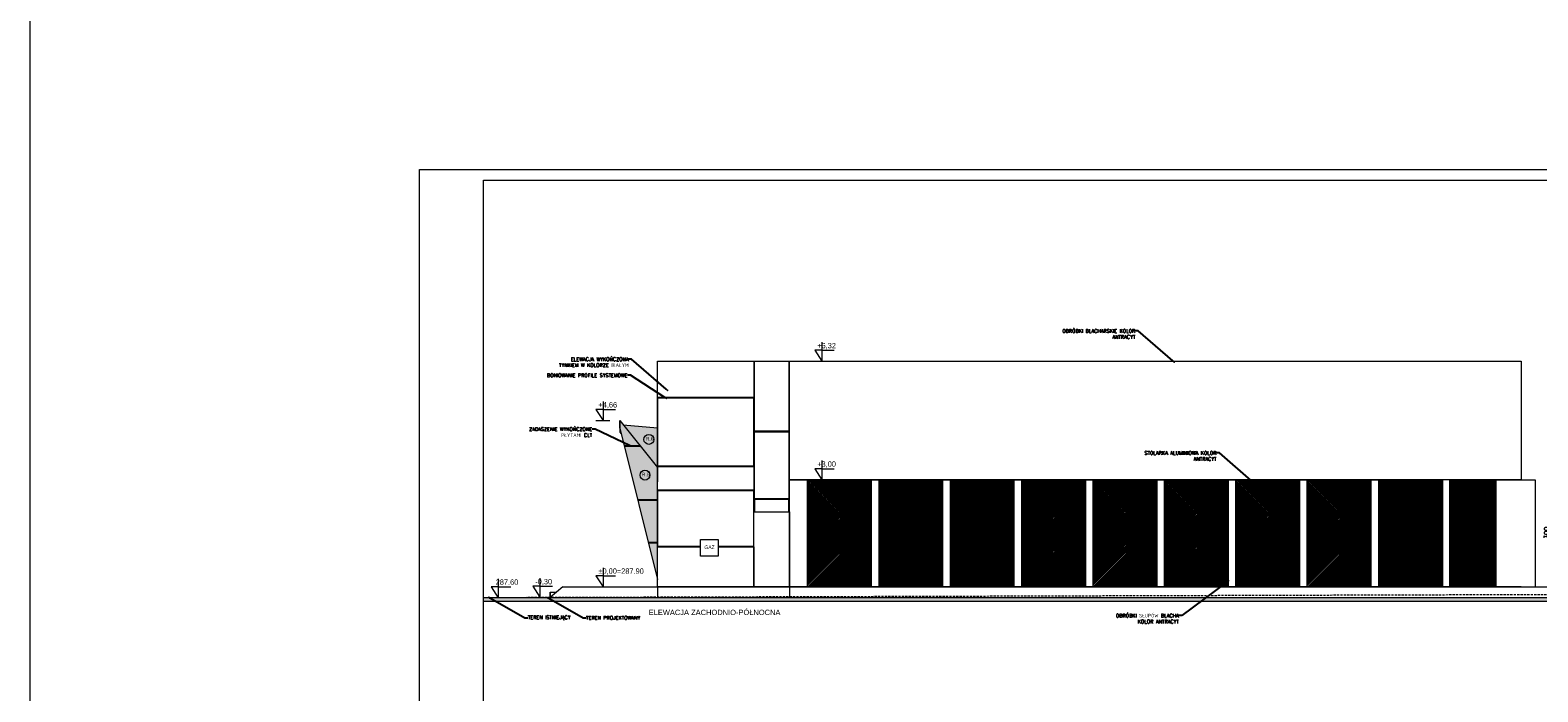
# Model space of a CAD drawing. Header units: millimetres. Extents: x -115268 to 140687, y -37779 to 24471.
# Tile 243 of 256: x 43052 to 47276, y 14726 to 16580. Entities that reach past the tile are written whole.
import ezdxf
from ezdxf import colors
from ezdxf.entities.mleader import LeaderData, LeaderLine
from ezdxf.math import Vec2, Vec3

# ---------------------------------------------------------------- set-up
doc = ezdxf.new("R2010")
doc.units = ezdxf.units.MM
doc.header["$PDMODE"] = 2
doc.header["$PDSIZE"] = 1
doc.linetypes.add('AUSGEZOGEN', pattern=[0])
doc.linetypes.add('DASHED', pattern=[19.05, 12.7, -6.35])
doc.layers.get('0').update_dxf_attribs({"lineweight": 9})
for name, color, linetype, lineweight in [('A_CIENKA', 7, 'Continuous', 9), ('A_gaz', 2, 'Continuous', 5), ('A_HATCH', 8, 'Continuous', 9), ('A_PRZERYW', 8, 'DASHED', 9), ('A_RAMKA', 7, 'Continuous', 9), ('A_WIDOK', 253, 'Continuous', 9), ('\x9dciany', 7, 'Continuous', 9)]:
    doc.layers.add(name, color=color, linetype=linetype, lineweight=lineweight)
doc.layers.add('A_WYMIAR', color=253, linetype='Continuous', lineweight=5, transparency=0.2)
doc.styles.add('Arial', font='arial.ttf')
doc.styles.add('romans 1-100', font='romans.shx', dxfattribs={"width": 0.7, "height": 17})
doc.dimstyles.new('___SKALA_1_100', dxfattribs={"dimscale": 10, "dimtxt": 17, "dimasz": 0.8, "dimexe": 2, "dimexo": 2, "dimgap": 1, "dimtad": 1, "dimdec": 4, "dimrnd": 0.5, "dimdsep": 46, "dimtxsty": 'romans 1-100', "dimblk": 'ARCHTICK', "dimcen": 0.1, "dimdle": 1, "dimse1": 1, "dimse2": 1, "dimadec": 0, "dimazin": 0, "dimtfac": 1, "dimtdec": 4, "dimtix": 1, "dimtmove": 0, "dimatfit": 3, "dimldrblk": 'ARCHTICK', "dimfxl": 6, "dimfxlon": 1, "dimtolj": 1, "dimarcsym": 0})

# ---------------------------------------------------------------- blocks, each defined once
blk = doc.blocks.new('_Dot')
at = {"color": 0, "linetype": 'ByBlock', "lineweight": -2}
blk.add_line((-0.5, 0), (-1, 0), dxfattribs=at)
at = {"color": 0, "linetype": 'ByBlock', "const_width": 0.5}
blk.add_lwpolyline([(-0.25, 0, 1), (0.25, 0, 1)], format="xyb", close=True, dxfattribs=at)
blk = doc.blocks.new('_ArchTick')
at = {"color": 0, "linetype": 'ByBlock', "const_width": 0.15}
blk.add_lwpolyline([(-0.5, -0.5), (0.5, 0.5)], dxfattribs=at)
blk = doc.blocks.new('*D1267')
at = {"layer": 'A_WIDOK', "color": 0, "lineweight": -2, "transparency": 16777216}
blk.add_line((47321, 15331.6), (47321, 15011.9), dxfattribs=at)
at = {"layer": 'Defpoints', "color": 0, "transparency": 16777216}
for p in [(47202.5, 15321.6), (47202.5, 15021.9), (47321, 15021.9)]:
    blk.add_point(p, dxfattribs=at)
at = {"layer": 'A_WIDOK', "color": 0, "lineweight": -2, "transparency": 16777216, "xscale": 8, "yscale": 8, "zscale": 8}
for p, rotation in [((47321, 15321.6), 90), ((47321, 15021.9), 270)]:
    blk.add_blockref('_ArchTick', p, dxfattribs=dict(at, rotation=rotation))
at = {"layer": 'A_WIDOK', "color": 0, "transparency": 16777216, "insert": (47302.5, 15171.8), "char_height": 17, "attachment_point": 5, "rotation": 90, "style": 'romans 1-100'}
blk.add_mtext('\\A1;300', dxfattribs=at)

msp = doc.modelspace()

# ---------------------------------------------------------------- hatches: boundary and pattern name
at = {"layer": 'A_CIENKA', "transparency": 33554534}
h = msp.add_hatch(color=34, dxfattribs=at)
h.dxf.hatch_style = 1
h.paths.add_polyline_path([(44809.18633, 15144.0879), (44783.65954, 15144.0879), (44809.18633, 15041.31587)])
h.paths.add_polyline_path([(44809.18633, 15263.46032), (44754.00949, 15263.46032), (44783.318, 15145.46292), (44809.18633, 15145.46292)])
h.paths.add_polyline_path([(44809.18633, 15334.99154), (44753.98318, 15414.47884), (44716.49911, 15414.47884), (44753.51274, 15265.46027), (44809.18633, 15265.46027)])
h.paths.add_polyline_path([(44703.91297, 15486.5752), (44703.83729, 15465.45587), (44716.01535, 15416.42648), (44752.63057, 15416.42648)])
h.paths.add_polyline_path([(44703.86463, 15454.77753), (44703.86751, 15453.65033), (44707.89824, 15449.10631), (44707.6524, 15450.0961)], flags=17)
h.paths.add_polyline_path([(44703.85917, 15456.91007), (44703.86463, 15454.77753), (44707.6524, 15450.0961), (44706.89047, 15453.16363)], flags=17)
h.paths.add_polyline_path([(46801.53337, 14729.56008), (47056.81475, 14729.56008), (47056.81475, 14888.58466), (46801.53337, 14888.58466)], flags=9)
h.paths.add_polyline_path([(48059.80164, 13389.32093), (48119.74024, 13389.32093), (48119.74024, 13420.23157), (48059.80164, 13420.23157)], flags=9)
h.paths.add_polyline_path([(48071.79527, 13277.70584), (48123.55857, 13277.70584), (48123.55857, 13308.61648), (48071.79527, 13308.61648)], flags=9)
h.paths.add_polyline_path([(48029.9193, 13506.49417), (48150.36951, 13506.49417), (48150.36951, 13537.40481), (48029.9193, 13537.40481)], flags=9)
h.paths.add_polyline_path([(44806.30489, 13650.48202), (45209.67801, 13650.48202), (45209.67801, 13681.39266), (44806.30489, 13681.39266)], flags=9)
h.paths.add_polyline_path([(44780.2353, 14929.4807), (45156.85194, 14929.4807), (45156.85194, 14960.39134), (44780.2353, 14960.39134)], flags=9)
h = msp.add_hatch(color=34, dxfattribs=at)
h.dxf.hatch_style = 1
h.paths.add_polyline_path([(44752.63057, 15416.42648), (44760.03538, 15416.42648), (44761.59358, 15414.47884), (44753.98318, 15414.47884), (44809.18633, 15334.99154), (44809.18633, 15465.35145), (44712.87366, 15473.67264)])
at = {"layer": 'A_HATCH', "true_color": 0x000000, "transparency": 33554559}
h = msp.add_hatch(color=18, dxfattribs=at)
h.dxf.hatch_style = 1
h.paths.add_polyline_path([(47808.12011, 14990.8508), (44322.30594, 14990.8508), (44322.30594, 14979.3097), (47808.12011, 14979.3097)])
at = {"layer": '\x9dciany', "transparency": 33554534}
h = msp.add_hatch(dxfattribs=at)
h.set_pattern_fill('ANSI31', color=8)
h.set_pattern_definition([(45, (7265.4198, 26501.1382), (-2.24506403, 2.24506403), [])])
h.paths.add_polyline_path([(45409.18906, 15320.61677), (45229.18629, 15320.61677), (45229.18629, 15020.8508), (45409.18906, 15020.8508)])
h.paths.add_polyline_path([(45609.16102, 15320.61677), (45429.15433, 15320.61677), (45429.15433, 15020.8508), (45609.16102, 15020.8508)])
h.paths.add_polyline_path([(45809.14032, 15320.61677), (45629.15431, 15320.61677), (45629.15431, 15020.8508), (45809.14032, 15020.8508)])
h.paths.add_polyline_path([(46009.13906, 15320.61677), (45829.15429, 15320.61677), (45829.15429, 15020.8508), (46009.13906, 15020.8508)])
h.paths.add_polyline_path([(46209.12768, 15320.61677), (46029.15426, 15320.61677), (46029.15426, 15020.8508), (46209.12768, 15020.8508)])
h.paths.add_polyline_path([(46409.12884, 15320.61677), (46229.15424, 15320.61677), (46229.15424, 15020.8508), (46409.12884, 15020.8508)])
h.paths.add_polyline_path([(46609.1542, 15320.61677), (46429.15422, 15320.61677), (46429.15422, 15020.8508), (46609.1542, 15020.8508)])
h.paths.add_polyline_path([(46809.17277, 15320.61677), (46629.1542, 15320.61677), (46629.1542, 15020.8508), (46809.17277, 15020.8508)])
h.paths.add_polyline_path([(47009.1496, 15320.61677), (46829.15418, 15320.61677), (46829.15418, 15020.8508), (47009.1496, 15020.8508)])
h.paths.add_polyline_path([(47159.09483, 15320.61677), (47029.15416, 15320.61677), (47029.15416, 15020.8508), (47159.09483, 15020.8508)])

# ---------------------------------------------------------------- linework, layer by layer
at = {"color": 7, "linetype": 'AUSGEZOGEN', "lineweight": 0}
msp.add_line((47229.18633, 15020.8508), (44809.18633, 15020.8508), dxfattribs=at)
msp.add_lwpolyline([(43051.8412, 24470.50472), (64269.45076, 24470.50472), (64269.45076, 5600.02562), (43051.8412, 5600.02562)], close=True)
at = {"layer": 'A_CIENKA'}
for p, q in [((45269.98289, 15683.12241), (45249.98289, 15683.12241)), ((45249.98289, 15683.12241), (45269.98289, 15652.33933)), ((45269.98289, 15705.76747), (45269.98289, 15652.33933)), ((45269.98289, 15683.12241), (45304.89329, 15683.12241)), ((45179.18629, 15652.33933), (47229.18608, 15652.33933)), ((45179.18629, 15320.61677), (45179.18629, 15652.33933)), ((47229.18608, 15652.33933), (47229.18608, 15320.61677)), ((44656.97307, 15517.35828), (44636.97307, 15517.35828)), ((44636.97307, 15517.35828), (44656.97307, 15486.5752)), ((44656.97307, 15540.00335), (44656.97307, 15486.5752)), ((44656.97307, 15517.35828), (44691.88346, 15517.35828)), ((44636.97307, 15486.5752), (44675.52372, 15486.5752)), ((44703.83729, 15465.45587), (44809.18633, 15041.31587)), ((44703.84204, 15463.60371), (44704.49902, 15462.79174)), ((44703.84769, 15461.39379), (44705.28856, 15459.61301)), ((44703.85383, 15458.99521), (44706.14551, 15456.16291)), ((44703.85917, 15456.91007), (44706.89047, 15453.16363)), ((44703.86463, 15454.77753), (44707.6524, 15450.0961)), ((44703.86751, 15453.65033), (44707.89824, 15449.10631)), ((44716.01535, 15416.42648), (44760.03538, 15416.42648)), ((44716.49911, 15414.47884), (44761.59358, 15414.47884)), ((45269.98289, 15351.39985), (45249.98289, 15351.39985)), ((45249.98289, 15351.39985), (45269.98289, 15320.61677)), ((45269.98289, 15374.04492), (45269.98289, 15320.61677)), ((45269.98289, 15351.39985), (45304.89329, 15351.39985)), ((47229.18608, 15320.61677), (45179.18629, 15320.61677)), ((44753.51274, 15265.46027), (44809.18633, 15265.46027)), ((44754.00949, 15263.46032), (44809.18633, 15263.46032)), ((44783.318, 15145.46292), (44809.18633, 15145.46292)), ((44783.65954, 15144.0879), (44809.18633, 15144.0879)), ((44363.34856, 15043.42312), (44363.34856, 14989.99497)), ((44479.94054, 15044.73523), (44479.94054, 14991.30708)), ((45179.18173, 15041.31587), (45179.18629, 15041.31587)), ((44363.34856, 15020.77805), (44343.34856, 15020.77805)), ((44343.34856, 15020.77805), (44363.34856, 14989.99497)), ((44363.34856, 15020.77805), (44398.25896, 15020.77805)), ((44479.94054, 15022.09017), (44459.94054, 15022.09017)), ((44459.94054, 15022.09017), (44479.94054, 14991.30708)), ((44479.94054, 15022.09017), (44514.85094, 15022.09017)), ((44322.30594, 14990.8508), (47808.12011, 14990.8508))]:
    msp.add_line(p, q, dxfattribs=at)
at = {"layer": 'A_CIENKA', "color": 0}
for p, q in [((44809.18633, 15020.8508), (44809.18633, 15652.33933)), ((44809.18633, 15652.33933), (47228.72981, 15652.33933)), ((47228.72981, 15652.33933), (47228.72981, 15320.61677)), ((44656.97307, 15051.63389), (44636.97307, 15051.63389)), ((44636.97307, 15051.63389), (44656.97307, 15020.8508)), ((44656.97307, 15074.27895), (44656.97307, 15020.8508)), ((44656.97307, 15051.63389), (44691.88346, 15051.63389))]:
    msp.add_line(p, q, dxfattribs=at)
at = {"layer": 'A_CIENKA', "linetype": 'AUSGEZOGEN'}
msp.add_line((44322.30594, 14990.8508), (47808.12011, 14990.8508), dxfattribs=at)
at = {"layer": 'A_CIENKA'}
for points in [[(44142.30594, 16189.8702), (48342.30594, 16189.8702), (48342.30594, 13219.8702), (44142.30594, 13219.8702), (44142.30594, 16189.8702)], [(44703.91297, 15486.5752), (44703.83729, 15465.45587)], [(44703.83729, 15465.45587), (44703.91297, 15486.5752), (44809.18633, 15354.99154), (44809.18633, 15314.93525), (44808.83728, 15315.43396)], [(44703.83729, 15465.45587), (44703.86751, 15453.65033)], [(44809.18633, 15465.35145), (44712.87366, 15473.67264)], [(45409.18906, 15020.8508), (45409.18906, 15320.62238), (45429.15433, 15320.62238), (45429.15433, 15020.8508)], [(45609.16102, 15020.8508), (45609.16102, 15320.62176), (45629.15431, 15320.62176), (45629.15431, 15020.8508)], [(45809.14032, 15020.8508), (45809.14032, 15320.62114), (45829.15429, 15320.62114), (45829.15429, 15020.8508)], [(46009.13906, 15020.8508), (46009.13906, 15320.61677), (46029.15426, 15320.61677), (46029.15426, 15020.8508)], [(46209.12768, 15020.8508), (46209.12768, 15320.61677), (46229.15424, 15320.61677), (46229.15424, 15020.8508)], [(46409.12884, 15020.8508), (46409.12884, 15320.6193), (46429.15422, 15320.6193), (46429.15422, 15020.8508)], [(46609.1542, 15020.8508), (46609.1542, 15320.61677), (46629.1542, 15320.61677), (46629.1542, 15020.8508)], [(46809.17277, 15020.8508), (46809.17277, 15320.61806), (46829.15418, 15320.61806), (46829.15418, 15020.8508)], [(47029.15416, 15020.8508), (47029.15416, 15320.61742), (47009.1496, 15320.61742), (47009.1496, 15020.8508)], [(47159.09571, 15020.8508), (47159.09571, 15320.61699), (47268.7298, 15320.61699), (47268.7298, 15020.8508)], [(44979.81338, 15134.82766), (45079.1863, 15134.82766), (45079.1863, 15289.42931), (44809.18633, 15289.42931), (44809.18633, 15134.82766), (44929.81338, 15134.82766)], [(44809.18633, 15041.31587), (44809.18633, 15132.82771), (44929.81456, 15132.82771)], [(44979.81456, 15132.82771), (45079.1863, 15132.82771), (45079.1863, 15020.8508)]]:
    msp.add_lwpolyline(points, dxfattribs=at)
for points in [[(44809.18633, 15652.33933), (45079.1863, 15652.33933), (45079.1863, 15550.75634), (44809.18633, 15550.75634)], [(45177.18629, 15456.62915), (45081.1863, 15456.62915), (45081.1863, 15652.33933), (45177.18629, 15652.33933)], [(45079.1863, 15548.75639), (44809.18633, 15548.75639), (44809.18633, 15359.75573), (45079.1863, 15359.75573)], [(45177.18629, 15266.99161), (45081.18539, 15266.99161), (45081.18539, 15454.61598), (45177.18629, 15454.61598)], [(44809.18633, 15357.75577), (45079.1863, 15357.75577), (45079.1863, 15291.42926), (44809.18633, 15291.42926)], [(45081.18539, 15230.61194), (45177.18629, 15230.61194), (45177.18629, 15264.99165), (45081.18539, 15264.99165)]]:
    msp.add_lwpolyline(points, close=True, dxfattribs=at)
at = {"layer": 'A_CIENKA', "color": 0}
for points in [[(45179.18629, 15020.8508), (45179.18629, 15320.62309), (45229.18629, 15320.62309), (45229.18629, 15020.8508)], [(45079.1863, 15020.8508), (45079.1863, 15230.55793), (45179.18173, 15230.55793), (45179.18173, 15020.8508)]]:
    msp.add_lwpolyline(points, dxfattribs=at)
at = {"layer": 'A_CIENKA', "color": 1, "ltscale": 10}
for centre in [(44785.30951, 15433.54941), (44774.38642, 15333.53321)]:
    msp.add_circle(centre, 13.90315, dxfattribs=at)
at = {"layer": 'A_gaz'}
msp.add_lwpolyline([(44929.80258, 15153.02771), (44979.80258, 15153.02771), (44979.8303, 15106.3119), (44929.8303, 15106.3119)], close=True, dxfattribs=at)
at = {"layer": 'A_HATCH'}
msp.add_lwpolyline([(47808.12011, 14979.3097), (44322.30594, 14979.3097), (44322.30594, 14990.8508), (47808.12011, 14990.8508)], dxfattribs=at)
msp.add_lwpolyline([(47808.12011, 14979.3097), (44322.30594, 14979.3097), (44322.30594, 14990.8508), (47808.12011, 14990.8508)], dxfattribs=at)
at = {"layer": 'A_PRZERYW', "ltscale": 0.5}
msp.add_line((44322.30594, 14990.8508), (47808.12011, 15000.94065), dxfattribs=at)
at = {"layer": 'A_RAMKA'}
msp.add_lwpolyline([(44322.30594, 16159.8702), (48308.12011, 16159.8702), (48308.12011, 13249.8702), (44322.30594, 13249.8702)], close=True, dxfattribs=at)
at = {"layer": 'A_WYMIAR', "ltscale": 10}
for centre in [(45519.27756, 15157.97535), (45719.25686, 15157.97535), (45919.2556, 15157.97535), (46119.24422, 15157.97535), (46319.24537, 15157.97535), (46519.27074, 15157.97535), (46719.2893, 15157.97535), (46919.26613, 15157.97535), (47091.00253, 15157.2214)]:
    msp.add_circle(centre, 13.90315, dxfattribs=at)
at = {"layer": '\x9dciany', "color": 0}
for p, q in [((44544.18633, 15020.8508), (44509.18633, 14990.8508)), ((44509.18633, 15005.8508), (44509.18633, 14990.8508)), ((44509.18633, 14990.8508), (44509.18633, 15005.8508)), ((44509.18633, 15005.8508), (44526.68633, 15005.8508)), ((44544.18633, 15020.8508), (47528.72981, 15020.8508)), ((44809.18633, 15020.8508), (44809.18633, 14990.8508)), ((45179.18629, 15020.8508), (45179.18629, 14990.8508))]:
    msp.add_line(p, q, dxfattribs=at)

# ---------------------------------------------------------------- texts
at = {"color": 0, "insert": (44769.37241, 14956.45716), "char_height": 15, "width": 400, "attachment_point": 1, "style": 'Arial'}
msp.add_mtext('\\pxqc;ELEWACJA ZACHODNIO-PÓŁNOCNA', dxfattribs=at)
at = {"layer": 'A_CIENKA', "char_height": 15, "attachment_point": 1}
for s, width, heights, insert in [('+6,32', 104.1528188, [0], (45256.99465, 15703.73813)), ('+4,66', 48.770906, [0], (44643.98483, 15537.97401)), ('+3,00', 48.770906, [0], (45256.99465, 15372.01558)), (' 287.60', 332.8311032, [18.10996], (44350.36032, 15041.39378)), ('-0,30', 48.770906, [48.77091], (44466.9523, 15042.70589))]:
    msp.add_mtext_dynamic_manual_height_columns(s, width=width, gutter_width=17.5, heights=heights, dxfattribs=dict(at, insert=insert))
at = {"layer": 'A_CIENKA', "color": 1, "char_height": 10, "attachment_point": 1, "style": 'Arial'}
for s, insert in [('R.6', (44776.59997, 15440.13377)), ('R.5', (44765.67688, 15340.11757))]:
    msp.add_mtext_dynamic_manual_height_columns(s, width=473.6976626, gutter_width=1.25, heights=[9.22219], dxfattribs=dict(at, insert=insert))
at = {"layer": 'A_CIENKA', "color": 0, "insert": (44643.98483, 15072.24961), "char_height": 15, "attachment_point": 1}
msp.add_mtext_dynamic_manual_height_columns('%%P0,00=287.90', width=48.770906, gutter_width=17.5, heights=[0], dxfattribs=at)
at = {"layer": 'A_HATCH', "char_height": 10, "attachment_point": 1, "style": 'Arial'}
for s, insert in [('O.2', (45508.32433, 15164.55971)), ('O.2', (45708.30363, 15164.55971)), ('O.2', (45908.30237, 15164.55971)), ('O.2', (46108.29099, 15164.55971)), ('O.2', (46308.29215, 15164.55971)), ('O.2', (46508.31751, 15164.55971)), ('O.2', (46708.33608, 15164.55971)), ('O.2', (46908.31291, 15164.55971)), ('O.3', (47080.04931, 15163.80577))]:
    msp.add_mtext_dynamic_manual_height_columns(s, width=473.6976626, gutter_width=1.25, heights=[9.22219], dxfattribs=dict(at, insert=insert))
at = {"layer": 'A_HATCH', "color": 0, "insert": (44940.77656, 15136.41604), "char_height": 10, "attachment_point": 1, "rotation": 0.30099689, "style": 'Arial'}
msp.add_mtext_dynamic_manual_height_columns('GAZ', width=473.6976626, gutter_width=1.25, heights=[9.22219], dxfattribs=at)

# ---------------------------------------------------------------- dimensions: what is measured, and where the dimension line sits
at = {"layer": 'A_WIDOK', "color": 0}
dim = msp.add_linear_dim(base=(47320.96237, 15021.87172), p1=(47202.5332, 15321.63769), p2=(47202.5332, 15021.87172), angle=90, dimstyle='___SKALA_1_100', dxfattribs=at)
dim.commit()
dim.dimension.update_dxf_attribs({"geometry": '*D1267', "text_midpoint": (47302.46237, 15171.7547)})

# ---------------------------------------------------------------- leaders
at = {"layer": 'A_CIENKA'}
ml = msp.add_multileader_mtext('Standard', dxfattribs=at)
ml.set_content('{\\Fromans.shx;OBRÓBKI BLACHARSKIE KOLOR ANTRACYT}', color=256)
ml.set_leader_properties()
ml.set_arrow_properties(name='DOT')
ml.build(insert=Vec2(0, 0))
ml.multileader.update_dxf_attribs({"arrow_head_size": 5})
ctx = ml.context
ctx.base_point, ctx.char_height, ctx.arrow_head_size, ctx.landing_gap_size, ctx.plane_origin = Vec3(45919.34705, 15737.3634), 10, 5, 0.09, Vec3(45995.77366, 15571.37632)
ctx.text_align_type = 2
notes = []
notes.append((ctx, [(0, (1, 1, 0), (46156.09848, 15737.3634), (-1, 0), 8, [(0, [(46256.88008, 15650.24295)], 0, [])])]))
ctx.mtext.insert, ctx.mtext.width, ctx.mtext.alignment, ctx.mtext.flow_direction = Vec3(46148.00848, 15742.3634), 239.2869378, 3, 5
ml = msp.add_multileader_mtext('Standard', dxfattribs=at)
ml.set_content('{\\Fromans|c238;ELEWACJA WYKOŃCZONA TYNKIEM W KOLORZE BIAŁYM}', color=256)
ml.set_leader_properties()
ml.set_arrow_properties(name='DOT')
ml.build(insert=Vec2(0, 0))
ml.multileader.update_dxf_attribs({"arrow_head_size": 5})
ctx = ml.context
ctx.base_point, ctx.char_height, ctx.arrow_head_size, ctx.landing_gap_size, ctx.plane_origin = Vec3(44509.87894, 15658.19031), 10, 5, 0.09, Vec3(44576.30555, 15492.20323)
ctx.text_align_type = 2
notes.append((ctx, [(1, (1, 1, 0), (44736.63037, 15658.19031), (-1, 0), 8, [(0, [(44837.41198, 15571.06987)], 0, [])])]))
ctx.mtext.insert, ctx.mtext.width, ctx.mtext.alignment, ctx.mtext.flow_direction = Vec3(44728.54037, 15663.19031), 239.2869378, 3, 5
ml = msp.add_multileader_mtext('Standard', dxfattribs=at)
ml.set_content('{\\Fromans.shx;BONIOWANIE PROFILE SYSTEMOWE}', color=256)
ml.set_leader_properties()
ml.set_arrow_properties(name='DOT')
ml.build(insert=Vec2(0, 0))
ml.multileader.update_dxf_attribs({"arrow_head_size": 5})
ctx = ml.context
ctx.base_point, ctx.char_height, ctx.arrow_head_size, ctx.landing_gap_size, ctx.plane_origin = Vec3(44569.61989, 15613.19103), 10, 5, 0.09, Vec3(44573.18936, 15447.25395)
ctx.text_align_type = 2
notes.append((ctx, [(0, (1, 1, 0), (44733.51418, 15613.19103), (-1, 0), 8, [(0, [(44834.29579, 15548.75639)], 0, [])])]))
ctx.mtext.insert, ctx.mtext.width, ctx.mtext.alignment, ctx.mtext.flow_direction = Vec3(44725.42418, 15618.19103), 239.2869378, 3, 5
ml = msp.add_multileader_mtext('Standard', dxfattribs=at)
ml.set_content('{\\Fromans|c238;ZADASZENIE WYKOŃCZONE PŁYTAMI CLT}', color=256)
ml.set_leader_properties()
ml.set_arrow_properties(name='DOT')
ml.build(insert=Vec2(0, 0))
ml.multileader.update_dxf_attribs({"arrow_head_size": 5})
ctx = ml.context
ctx.base_point, ctx.char_height, ctx.arrow_head_size, ctx.landing_gap_size, ctx.plane_origin = Vec3(44430.08906, 15462.19175), 10, 5, 0.09, Vec3(44474.13472, 15335.6122)
ctx.text_align_type = 2
notes.append((ctx, [(1, (1, 1, 0), (44634.45954, 15462.19175), (-1, 0), 8, [(0, [(44735.24115, 15414.47884)], 0, [])])]))
ctx.mtext.insert, ctx.mtext.width, ctx.mtext.alignment, ctx.mtext.flow_direction = Vec3(44626.36954, 15467.19175), 239.2869378, 3, 5
ml = msp.add_multileader_mtext('Standard', dxfattribs=at)
ml.set_content('{\\Fromans.shx;STOLARKA ALUMINIOWA KOLOR ANTRACYT}', color=256)
ml.set_leader_properties()
ml.set_arrow_properties(name='DOT')
ml.build(insert=Vec2(0, 0))
ml.multileader.update_dxf_attribs({"arrow_head_size": 5})
ctx = ml.context
ctx.base_point, ctx.char_height, ctx.arrow_head_size, ctx.landing_gap_size, ctx.plane_origin = Vec3(46149.26687, 15395.65258), 10, 5, 0.09, Vec3(46223.31253, 15229.66549)
ctx.text_align_type = 2
notes.append((ctx, [(0, (1, 1, 0), (46383.63735, 15395.65258), (-1, 0), 8, [(0, [(46484.41895, 15308.53213)], 0, [])])]))
ctx.mtext.insert, ctx.mtext.width, ctx.mtext.alignment, ctx.mtext.flow_direction = Vec3(46375.54735, 15400.65258), 239.2869378, 3, 5
ml = msp.add_multileader_mtext('Standard', dxfattribs=at)
ml.set_content('{\\Fromans.shx;OBRÓBKI SŁUPÓW BLACHA KOLOR ANTRACYT}', color=256)
ml.set_leader_properties()
ml.set_arrow_properties(name='DOT')
ml.build(insert=Vec2(0, 0))
ml.multileader.update_dxf_attribs({"arrow_head_size": 5})
ctx = ml.context
ctx.base_point, ctx.char_height, ctx.arrow_head_size, ctx.landing_gap_size, ctx.plane_origin = Vec3(46071.84581, 14939.9799), 10, 5, 0.09, Vec3(46117.79622, 14773.99282)
ctx.text_align_type = 2
notes.append((ctx, [(0, (1, 1, 0), (46278.12104, 14939.9799), (-1, 0), 8, [(0, [(46409.12884, 15037.75922)], 0, [])])]))
ctx.mtext.insert, ctx.mtext.width, ctx.mtext.alignment, ctx.mtext.flow_direction = Vec3(46270.03104, 14944.9799), 239.2869378, 3, 5
ml = msp.add_multileader_mtext('Standard', dxfattribs=at)
ml.set_content('{\\Fromans.shx;TEREN ISTNIEJĄCY}', color=256)
ml.set_leader_properties()
ml.set_arrow_properties(name='DOT')
ml.build(insert=Vec2(0, 0))
ml.multileader.update_dxf_attribs({"arrow_head_size": 5})
ctx = ml.context
ctx.base_point, ctx.char_height, ctx.arrow_head_size, ctx.landing_gap_size, ctx.plane_origin = Vec3(44445.94689, 14934.03968), 10, 5, 0.09, Vec3(44412.84969, 14768.40259)
notes.append((ctx, [(0, (1, 1, 0), (44437.94689, 14934.03968), (1, 0), 8, [(0, [(44337.05943, 14991.24642)], 0, [])])]))
ctx.mtext.insert, ctx.mtext.width, ctx.mtext.flow_direction = Vec3(44446.03689, 14939.98968), 239.2869378, 5
ml = msp.add_multileader_mtext('Standard', dxfattribs=at)
ml.set_content('{\\Fromans.shx;TEREN PROJEKTOWANY}', color=256)
ml.set_leader_properties()
ml.set_arrow_properties(name='DOT')
ml.build(insert=Vec2(0, 0))
ml.multileader.update_dxf_attribs({"arrow_head_size": 5})
ctx = ml.context
ctx.base_point, ctx.char_height, ctx.arrow_head_size, ctx.landing_gap_size, ctx.plane_origin = Vec3(44609.20635, 14933.66473), 10, 5, 0.09, Vec3(44576.10915, 14768.02765)
notes.append((ctx, [(0, (1, 1, 0), (44601.20635, 14933.66473), (1, 0), 8, [(0, [(44500.31888, 14990.87148)], 0, [])])]))
ctx.mtext.insert, ctx.mtext.width, ctx.mtext.flow_direction = Vec3(44609.29635, 14938.66473), 239.2869378, 5
for ctx, leaders in notes:
    for number, flags, end, landing, length, lines in leaders:
        leader = LeaderData()
        leader.index, (leader.has_last_leader_line, leader.has_dogleg_vector, leader.attachment_direction) = number, flags
        leader.last_leader_point, leader.dogleg_vector, leader.dogleg_length = Vec3(end), Vec3(landing), length
        for number, points, colour, breaks in lines:
            line = LeaderLine()
            line.index, line.vertices, line.color, line.breaks = number, Vec3.list(points), colors.encode_raw_color(colour), breaks
            leader.lines.append(line)
        ctx.leaders.append(leader)

doc.saveas('drawing.dxf')
